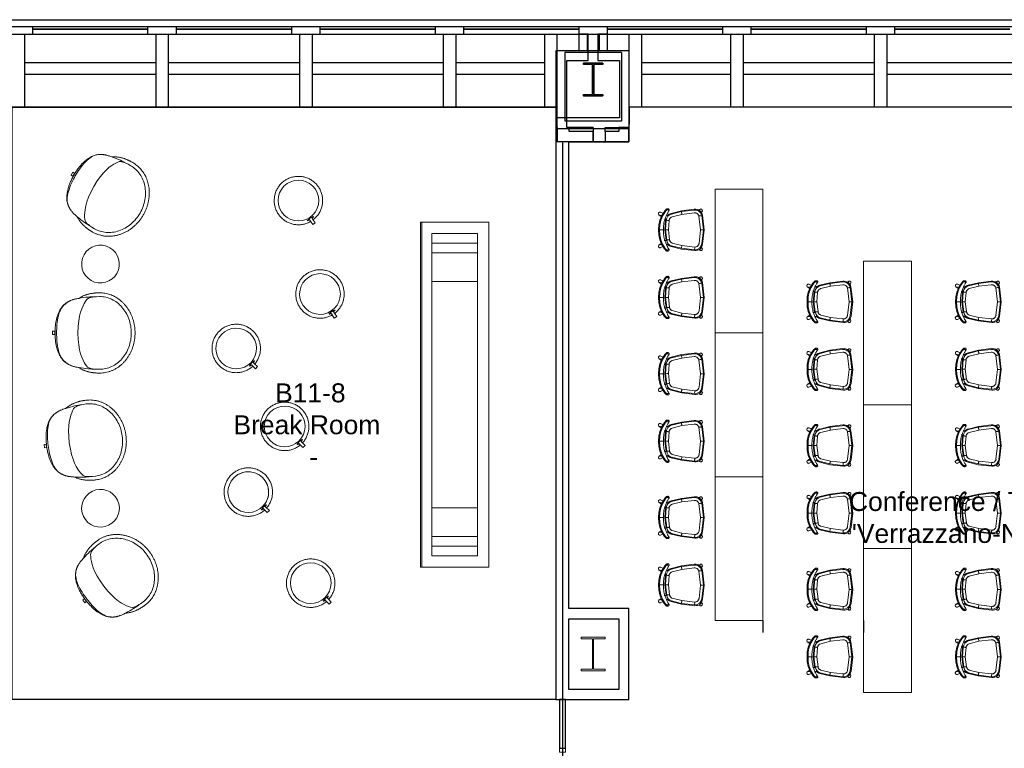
# Model space of a CAD drawing. Header units: inches. Extents: x -1 to 4727, y -3 to 1727.
# Tile 145 of 163: x 3743 to 4154, y 1423 to 1727. Entities that reach past the tile are written whole.
import ezdxf

# ---------------------------------------------------------------- set-up
doc = ezdxf.new("R2010")
doc.units = ezdxf.units.IN
doc.header["$LTSCALE"] = 42
doc.header["$MEASUREMENT"] = 0
doc.layers.get('0').update_dxf_attribs({"linetype": 'CONTINUOUS'})
for name, color, linetype in [('A-GLAZ', 8, 'CONTINUOUS'), ('A-WALL', 7, 'CONTINUOUS'), ('I-DOOR', 9, 'CONTINUOUS'), ('I-FURN', 8, 'CONTINUOUS'), ('I-FURN-CHAR', 9, 'CONTINUOUS'), ('I-FURN-CONF', 9, 'CONTINUOUS'), ('I-GLAZ', 8, 'CONTINUOUS'), ('I-WALL', 8, 'CONTINUOUS'), ('Room Names & IDs', 7, 'CONTINUOUS'), ('S-COLS', 7, 'CONTINUOUS'), ('triGrossAreaLayer', 7, 'CONTINUOUS'), ('triLabelLayer', 7, 'CONTINUOUS'), ('triMeasuredGrossAreaLayer', 7, 'CONTINUOUS'), ('triSpaceLayer', 7, 'CONTINUOUS')]:
    doc.layers.add(name, color=color, linetype=linetype)
doc.styles.add('PDF Helvetica', font='Helvetica.ttf')
doc.styles.get("Standard").update_dxf_attribs({"font": 'romans.shx'})

# ---------------------------------------------------------------- blocks, each defined once
blk = doc.blocks.new('Stool - Pouf - Hightower - Kona - Round - light blue neon-2716318-FURNITURE PLAN - FLOOR 09 - EAST')
at = {"lineweight": 9}
for p, q in [((8.8, 1.38), (8.8, 0.13)), ((8.8, 1.38), (9.97, 1.38)), ((9.97, 0.13), (8.8, 0.13)), ((9.11, 2.25), (9.06, 2.25)), ((9.97, 1.38), (11.65, 1.38)), ((11.65, 0.13), (9.97, 0.13)), ((11.65, 0.13), (11.65, 1.38)), ((9.06, -0.75), (9.11, -0.75))]:
    blk.add_line(p, q, dxfattribs=at)
at = {"lineweight": 9, "flags": 128}
for points in [[(10.09, 1.38), (10.08, 1.56), (10.04, 1.96), (9.99, 2.36), (9.91, 2.76), (9.83, 3.16), (9.72, 3.55), (9.6, 3.93), (9.47, 4.32), (9.32, 4.69), (9.15, 5.06), (8.97, 5.42), (8.78, 5.78), (8.57, 6.13), (8.35, 6.46), (8.11, 6.79), (7.87, 7.11), (7.61, 7.42), (7.33, 7.72), (7.05, 8.01), (6.75, 8.29), (6.45, 8.55), (6.13, 8.8), (5.8, 9.04), (5.47, 9.26), (5.12, 9.48), (4.77, 9.67), (4.41, 9.86), (4.04, 10.03), (3.67, 10.18), (3.29, 10.32), (2.9, 10.44), (2.51, 10.55), (2.12, 10.64), (1.72, 10.72), (1.32, 10.78), (0.92, 10.83), (0.51, 10.86), (0.11, 10.87), (-0.3, 10.86), (-0.7, 10.84), (-1.1, 10.81), (-1.5, 10.76), (-1.9, 10.69), (-2.3, 10.6), (-2.69, 10.5), (-3.08, 10.39), (-3.46, 10.26), (-3.84, 10.11), (-4.21, 9.95), (-4.57, 9.78), (-4.93, 9.59), (-5.28, 9.38), (-5.62, 9.16), (-5.95, 8.93), (-6.28, 8.69), (-6.59, 8.43), (-6.89, 8.16), (-7.18, 7.88), (-7.46, 7.59), (-7.73, 7.28), (-7.98, 6.97), (-8.22, 6.64), (-8.45, 6.31), (-8.67, 5.97), (-8.87, 5.62), (-9.06, 5.26), (-9.23, 4.89), (-9.39, 4.52), (-9.53, 4.14), (-9.66, 3.76), (-9.77, 3.37), (-9.87, 2.98), (-9.95, 2.58), (-10.01, 2.18), (-10.06, 1.78), (-10.1, 1.38), (-10.11, 0.97), (-10.12, 0.75)], [(-10.12, 0.75), (-10.11, 0.35), (-10.08, -0.06), (-10.04, -0.46), (-9.99, -0.86), (-9.91, -1.26), (-9.83, -1.65), (-9.72, -2.04), (-9.6, -2.43), (-9.47, -2.81), (-9.32, -3.19), (-9.15, -3.56), (-8.97, -3.92), (-8.78, -4.27), (-8.57, -4.62), (-8.35, -4.96), (-8.11, -5.29), (-7.87, -5.61), (-7.61, -5.92), (-7.33, -6.22), (-7.05, -6.5), (-6.75, -6.78), (-6.45, -7.04), (-6.13, -7.3), (-5.8, -7.53), (-5.47, -7.76), (-5.12, -7.97), (-4.77, -8.17), (-4.41, -8.35), (-4.04, -8.52), (-3.67, -8.68), (-3.29, -8.82), (-2.9, -8.94), (-2.51, -9.05), (-2.12, -9.14), (-1.72, -9.22), (-1.32, -9.28), (-0.92, -9.32), (-0.51, -9.35), (-0.11, -9.36), (0.3, -9.36), (0.7, -9.34), (1.1, -9.3), (1.5, -9.25), (1.9, -9.18), (2.3, -9.1), (2.69, -9), (3.08, -8.88), (3.46, -8.75), (3.84, -8.61), (4.21, -8.45), (4.57, -8.27), (4.93, -8.08), (5.28, -7.88), (5.62, -7.66), (5.95, -7.43), (6.28, -7.18), (6.59, -6.92), (6.89, -6.65), (7.18, -6.37), (7.46, -6.08), (7.73, -5.78), (7.98, -5.46), (8.22, -5.14), (8.45, -4.8), (8.67, -4.46), (8.87, -4.11), (9.06, -3.75), (9.23, -3.39), (9.39, -3.01), (9.53, -2.64), (9.66, -2.25), (9.77, -1.86), (9.87, -1.47), (9.95, -1.07), (10.01, -0.68), (10.06, -0.27), (10.1, 0.13)], [(8.91, 1.38), (8.93, 1.6), (8.95, 1.88), (8.98, 2.08), (9.02, 2.21), (9.06, 2.25)], [(9.06, -0.75), (9.02, -0.7), (8.98, -0.58), (8.95, -0.37), (8.93, -0.1), (8.91, 0.12)]]:
    blk.add_lwpolyline(points, dxfattribs=at)
at = {"lineweight": 9}
for start, end in [(0, 180), (360, 180), (180, 360), (180, 360)]:
    blk.add_arc((0, 0.75), 8.5, start, end, dxfattribs=at)
for start_param, end_param in [(0, 1.137655), (2.003938, 3.141593), (5.14553, 6.283185), (3.141593, 4.279248)]:
    blk.add_ellipse((9.11, 0.75), major_axis=(0, 1.5), ratio=0.108931, start_param=start_param, end_param=end_param, dxfattribs=at)
blk = doc.blocks.new('Knoll_Studio_Platner_Tables_Side - Table-2144196-FURNITURE PLAN - FLOOR 09 - EAST')
at = {"lineweight": 9}
for start, end in [(90, 270), (270, 90)]:
    blk.add_arc((0, 0), 7.88, start, end, dxfattribs=at)
blk = doc.blocks.new('Bernhardt_Design-Chair-Lounge-Mitt - 5720-2144713-FURNITURE PLAN - FLOOR 09 - EAST')
at = {"lineweight": 9}
for p, q in [((-0.69, -17.66), (-0.69, -16.65)), ((0.69, -16.8), (-0.69, -16.8)), ((0.69, -17.66), (-0.69, -17.66)), ((0.69, -16.65), (0.69, -17.66))]:
    blk.add_line(p, q, dxfattribs=at)
blk.add_arc((0, 10.14), 26.8, 268.53, 271.47, dxfattribs=at)
for points, knots in [([(-16.75, 2), (-16.75, 2.36), (-16.72, 3.07), (-16.59, 4.13), (-16.37, 5.18), (-16.07, 6.22), (-15.68, 7.22), (-15.29, 8.04), (-14.93, 8.69), (-14.56, 9.31), (-14.03, 10.07), (-13.45, 10.8), (-12.95, 11.36), (-12.43, 11.9), (-11.73, 12.55), (-10.84, 13.26), (-10.04, 13.82), (-9.38, 14.23), (-8.7, 14.61), (-7.82, 15.06), (-6.89, 15.45), (-6.09, 15.74), (-5.44, 15.95), (-4.78, 16.14), (-4.11, 16.3), (-3.44, 16.44), (-2.76, 16.55), (-2.07, 16.64), (-1.38, 16.7), (-0.69, 16.74), (0, 16.75), (0.69, 16.74), (1.38, 16.7), (2.07, 16.64), (2.76, 16.55), (3.44, 16.44), (4.11, 16.3), (4.78, 16.14), (5.44, 15.95), (6.09, 15.74), (6.73, 15.51), (7.36, 15.26), (7.97, 14.98), (8.58, 14.67), (9.16, 14.35), (9.73, 14.01), (10.29, 13.64), (10.83, 13.26), (11.35, 12.86), (11.85, 12.43), (12.33, 11.99), (12.79, 11.53), (13.22, 11.06), (13.63, 10.57), (14.03, 10.07), (14.39, 9.55), (14.74, 9.02), (15.05, 8.48), (15.34, 7.93), (15.61, 7.36), (15.85, 6.79), (16.06, 6.21), (16.3, 5.43), (16.54, 4.43), (16.71, 3.23), (16.75, 2.41), (16.75, 2)], [-1, -1, -1, -1, -0.976974, -0.953947, -0.930921, -0.907895, -0.884868, -0.861842, -0.850329, -0.838816, -0.815789, -0.792763, -0.78125, -0.769737, -0.746711, -0.723684, -0.700658, -0.689145, -0.677632, -0.654605, -0.631579, -0.618421, -0.605263, -0.592105, -0.578947, -0.565789, -0.552632, -0.539474, -0.526316, -0.513158, -0.5, -0.486842, -0.473684, -0.460526, -0.447368, -0.434211, -0.421053, -0.407895, -0.394737, -0.381579, -0.368421, -0.355263, -0.342105, -0.328947, -0.315789, -0.302632, -0.289474, -0.276316, -0.263158, -0.25, -0.236842, -0.223684, -0.210526, -0.197368, -0.184211, -0.171053, -0.157895, -0.144737, -0.131579, -0.118421, -0.105263, -0.092105, -0.078947, -0.052632, -0.026316, 0, 0, 0, 0]), ([(-14.42, -6.78), (-14.63, -6.47), (-14.91, -6.01), (-15.24, -5.38), (-15.47, -4.91), (-15.67, -4.44), (-15.84, -3.96), (-16, -3.48), (-16.14, -3.01), (-16.26, -2.54), (-16.37, -2.07), (-16.45, -1.61), (-16.53, -1.16), (-16.59, -0.72), (-16.64, -0.29), (-16.68, 0.13), (-16.71, 0.54), (-16.73, 0.93), (-16.75, 1.42), (-16.75, 1.78), (-16.75, 2)], [-1, -1, -1, -1, -0.9, -0.85, -0.8, -0.75, -0.7, -0.65, -0.6, -0.55, -0.5, -0.45, -0.4, -0.35, -0.3, -0.25, -0.2, -0.15, -0.1, 0, 0, 0, 0]), ([(-15.18, 2), (-15.17, 0), (-14.73, -2.77), (-13.82, -3.76), (-7.6, -7.1), (0, -7.1)], [0, 0, 0, 0, 0.1710407, 0.4825883, 0.9272258, 0.9272258, 0.9272258, 0.9272258]), ([(15.18, 2), (15.17, 0), (14.73, -2.77), (13.82, -3.76), (7.6, -7.1), (0, -7.1)], [0, 0, 0, 0, 0.1710407, 0.4825883, 0.9272258, 0.9272258, 0.9272258, 0.9272258]), ([(16.75, 2), (16.75, 1.78), (16.75, 1.42), (16.73, 0.93), (16.71, 0.54), (16.68, 0.13), (16.64, -0.29), (16.59, -0.72), (16.53, -1.16), (16.45, -1.61), (16.37, -2.07), (16.26, -2.54), (16.14, -3.01), (16, -3.48), (15.84, -3.96), (15.67, -4.44), (15.47, -4.91), (15.24, -5.38), (14.91, -6.01), (14.63, -6.47), (14.42, -6.78)], [-1, -1, -1, -1, -0.9, -0.85, -0.8, -0.75, -0.7, -0.65, -0.6, -0.55, -0.5, -0.45, -0.4, -0.35, -0.3, -0.25, -0.2, -0.15, -0.1, 0, 0, 0, 0]), ([(0, -16.66), (-0.74, -16.66), (-1.78, -16.63), (-3.02, -16.52), (-3.89, -16.41), (-4.7, -16.27), (-5.46, -16.12), (-6.16, -15.95), (-6.82, -15.76), (-7.42, -15.55), (-8.18, -15.27), (-9.03, -14.89), (-9.92, -14.42), (-10.67, -13.92), (-11.31, -13.38), (-11.88, -12.81), (-12.31, -12.27), (-12.64, -11.8), (-12.85, -11.49), (-13, -11.22), (-13.12, -11.01), (-13.24, -10.79), (-13.35, -10.56), (-13.46, -10.32), (-13.6, -9.99), (-13.73, -9.63), (-13.86, -9.25), (-13.98, -8.84), (-14.13, -8.3), (-14.29, -7.58), (-14.38, -7.05), (-14.42, -6.78)], [-1, -1, -1, -1, -0.933824, -0.900735, -0.867647, -0.834559, -0.801471, -0.768382, -0.735294, -0.702206, -0.669118, -0.602941, -0.536765, -0.470588, -0.411765, -0.352941, -0.294118, -0.264706, -0.235294, -0.220588, -0.205882, -0.191176, -0.176471, -0.161765, -0.147059, -0.117647, -0.102941, -0.088235, -0.058824, -0.029412, 0, 0, 0, 0]), ([(14.42, -6.78), (14.36, -7.19), (14.25, -7.77), (14.09, -8.47), (13.95, -8.95), (13.81, -9.39), (13.67, -9.82), (13.51, -10.2), (13.33, -10.61), (13.16, -10.94), (13, -11.22), (12.85, -11.49), (12.64, -11.8), (12.39, -12.15), (12.14, -12.49), (11.78, -12.91), (11.31, -13.38), (10.69, -13.9), (10, -14.36), (9.23, -14.79), (8.36, -15.19), (7.37, -15.58), (6.25, -15.93), (4.98, -16.23), (3.53, -16.47), (1.89, -16.62), (0.65, -16.66), (0, -16.66)], [-1, -1, -1, -1, -0.955882, -0.933824, -0.911765, -0.889706, -0.867647, -0.845588, -0.823529, -0.794118, -0.779412, -0.764706, -0.735294, -0.705882, -0.676471, -0.647059, -0.588235, -0.529412, -0.470588, -0.411765, -0.352941, -0.294118, -0.235294, -0.176471, -0.117647, -0.058824, 0, 0, 0, 0]), ([(0, -16.02), (-2.08, -16.02), (-7.67, -15.63), (-11.27, -13.76), (-12.61, -11.82)], [0, 0, 0, 0, 0.3261237, 0.6598167, 0.6598167, 0.6598167, 0.6598167]), ([(0, -16.02), (2.08, -16.02), (7.67, -15.63), (11.27, -13.76), (12.61, -11.82)], [0, 0, 0, 0, 0.3261237, 0.6598167, 0.6598167, 0.6598167, 0.6598167])]:
    blk.add_open_spline(points, degree=3, knots=knots, dxfattribs=at)
for points in [[(-15.18, 2), (-15.18, 2.85), (-14.99, 4.55), (-14.14, 7), (-12.76, 9.29), (-10.88, 11.31), (-8.56, 12.98), (-5.91, 14.23), (-3.02, 15), (0, 15.26), (3.02, 15), (5.91, 14.23), (8.56, 12.98), (10.88, 11.31), (12.76, 9.29), (14.14, 7), (14.99, 4.55), (15.18, 2.85), (15.18, 2)], [(-14.42, -6.78), (-14.96, -4.01), (-15.11, -1.58), (-15.11, 0)], [(14.42, -6.78), (14.96, -4.01), (15.11, -1.58), (15.11, 0)]]:
    blk.add_open_spline(points, degree=3, dxfattribs=at)
blk = doc.blocks.new('Bernhardt_Design-Chair-Lounge-Mitt - 5720-1472952-FURNITURE PLAN - FLOOR 09 - EAST')
at = {"lineweight": 9}
for p, q in [((0.69, 17.66), (-0.69, 17.66)), ((-0.69, 17.66), (-0.69, 16.65)), ((0.69, 16.8), (-0.69, 16.8)), ((0.69, 16.65), (0.69, 17.66))]:
    blk.add_line(p, q, dxfattribs=at)
blk.add_arc((0, -10.14), 26.8, 88.53, 91.47, dxfattribs=at)
for points, knots in [([(0, 16.66), (-0.65, 16.66), (-1.89, 16.62), (-3.53, 16.47), (-4.98, 16.23), (-6.25, 15.93), (-7.37, 15.58), (-8.69, 15.06), (-9.66, 14.57), (-10.39, 14.1), (-10.77, 13.83), (-11.12, 13.54), (-11.45, 13.24), (-11.77, 12.91), (-12.07, 12.57), (-12.31, 12.26), (-12.5, 12), (-12.64, 11.8), (-12.78, 11.59), (-12.92, 11.37), (-13.05, 11.14), (-13.18, 10.9), (-13.31, 10.65), (-13.47, 10.29), (-13.67, 9.82), (-13.89, 9.18), (-14.09, 8.47), (-14.27, 7.68), (-14.38, 7.09), (-14.42, 6.78)], [0, 0, 0, 0, 0.058824, 0.117647, 0.176471, 0.235294, 0.294118, 0.352941, 0.470588, 0.503676, 0.536765, 0.569853, 0.602941, 0.636029, 0.669118, 0.702206, 0.71875, 0.735294, 0.751838, 0.768382, 0.784926, 0.801471, 0.818015, 0.834559, 0.867647, 0.900735, 0.933824, 0.966912, 1, 1, 1, 1]), ([(14.42, 6.78), (14.38, 7.05), (14.29, 7.58), (14.13, 8.3), (13.98, 8.84), (13.86, 9.25), (13.73, 9.63), (13.6, 9.99), (13.46, 10.32), (13.35, 10.56), (13.24, 10.79), (13.12, 11.01), (13, 11.22), (12.85, 11.49), (12.64, 11.8), (12.31, 12.27), (11.88, 12.81), (11.31, 13.38), (10.67, 13.92), (9.92, 14.42), (9.03, 14.89), (8.18, 15.27), (7.42, 15.55), (6.82, 15.76), (6.16, 15.95), (5.46, 16.12), (4.7, 16.27), (3.89, 16.41), (3.02, 16.52), (1.78, 16.63), (0.74, 16.66), (0, 16.66)], [0, 0, 0, 0, 0.029412, 0.058824, 0.088235, 0.102941, 0.117647, 0.147059, 0.161765, 0.176471, 0.191176, 0.205882, 0.220588, 0.235294, 0.264706, 0.294118, 0.352941, 0.411765, 0.470588, 0.536765, 0.602941, 0.669118, 0.702206, 0.735294, 0.768382, 0.801471, 0.834559, 0.867647, 0.900735, 0.933824, 1, 1, 1, 1]), ([(0, 16.02), (-2.08, 16.02), (-7.67, 15.63), (-11.27, 13.76), (-12.61, 11.82)], [0, 0, 0, 0, 0.3261237, 0.6598167, 0.6598167, 0.6598167, 0.6598167]), ([(0, 16.02), (2.08, 16.02), (7.67, 15.63), (11.27, 13.76), (12.61, 11.82)], [0, 0, 0, 0, 0.3261237, 0.6598167, 0.6598167, 0.6598167, 0.6598167]), ([(-14.42, 6.78), (-14.63, 6.47), (-14.91, 6.01), (-15.24, 5.38), (-15.47, 4.91), (-15.67, 4.44), (-15.84, 3.96), (-16, 3.48), (-16.14, 3.01), (-16.26, 2.54), (-16.37, 2.07), (-16.45, 1.61), (-16.53, 1.16), (-16.59, 0.72), (-16.64, 0.29), (-16.68, -0.13), (-16.71, -0.54), (-16.73, -0.93), (-16.75, -1.42), (-16.75, -1.78), (-16.75, -2)], [0, 0, 0, 0, 0.1, 0.15, 0.2, 0.25, 0.3, 0.35, 0.4, 0.45, 0.5, 0.55, 0.6, 0.65, 0.7, 0.75, 0.8, 0.85, 0.9, 1, 1, 1, 1]), ([(-15.18, -2), (-15.17, 0), (-14.73, 2.77), (-13.82, 3.76), (-7.6, 7.1), (0, 7.1)], [0, 0, 0, 0, 0.1710407, 0.4825883, 0.9272258, 0.9272258, 0.9272258, 0.9272258]), ([(15.18, -2), (15.17, 0), (14.73, 2.77), (13.82, 3.76), (7.6, 7.1), (0, 7.1)], [0, 0, 0, 0, 0.1710407, 0.4825883, 0.9272258, 0.9272258, 0.9272258, 0.9272258]), ([(16.75, -2), (16.75, -1.78), (16.75, -1.42), (16.73, -0.93), (16.71, -0.54), (16.68, -0.13), (16.64, 0.29), (16.59, 0.72), (16.53, 1.16), (16.45, 1.61), (16.37, 2.07), (16.26, 2.54), (16.14, 3.01), (16, 3.48), (15.84, 3.96), (15.67, 4.44), (15.47, 4.91), (15.24, 5.38), (14.91, 6.01), (14.63, 6.47), (14.42, 6.78)], [0, 0, 0, 0, 0.1, 0.15, 0.2, 0.25, 0.3, 0.35, 0.4, 0.45, 0.5, 0.55, 0.6, 0.65, 0.7, 0.75, 0.8, 0.85, 0.9, 1, 1, 1, 1]), ([(-16.75, -2), (-16.75, -2.41), (-16.71, -3.23), (-16.54, -4.43), (-16.3, -5.43), (-16.06, -6.21), (-15.85, -6.79), (-15.61, -7.36), (-15.34, -7.93), (-15.05, -8.48), (-14.74, -9.02), (-14.39, -9.55), (-14.03, -10.07), (-13.63, -10.57), (-13.22, -11.06), (-12.79, -11.53), (-12.33, -11.99), (-11.85, -12.43), (-11.35, -12.86), (-10.83, -13.26), (-10.29, -13.64), (-9.73, -14.01), (-9.16, -14.35), (-8.58, -14.67), (-7.97, -14.98), (-7.36, -15.26), (-6.73, -15.51), (-6.09, -15.74), (-5.44, -15.95), (-4.78, -16.14), (-4.11, -16.3), (-3.44, -16.44), (-2.76, -16.55), (-2.07, -16.64), (-1.38, -16.7), (-0.69, -16.74), (0, -16.75), (0.69, -16.74), (1.38, -16.7), (2.07, -16.64), (2.76, -16.55), (3.44, -16.44), (4.11, -16.3), (4.78, -16.14), (5.44, -15.95), (6.09, -15.74), (6.89, -15.45), (7.82, -15.06), (8.7, -14.61), (9.38, -14.23), (10.04, -13.82), (10.84, -13.26), (11.73, -12.55), (12.43, -11.9), (12.95, -11.36), (13.45, -10.8), (14.03, -10.07), (14.56, -9.31), (14.93, -8.69), (15.29, -8.04), (15.68, -7.22), (16.07, -6.22), (16.37, -5.18), (16.59, -4.13), (16.72, -3.07), (16.75, -2.36), (16.75, -2)], [0, 0, 0, 0, 0.026316, 0.052632, 0.078947, 0.092105, 0.105263, 0.118421, 0.131579, 0.144737, 0.157895, 0.171053, 0.184211, 0.197368, 0.210526, 0.223684, 0.236842, 0.25, 0.263158, 0.276316, 0.289474, 0.302632, 0.315789, 0.328947, 0.342105, 0.355263, 0.368421, 0.381579, 0.394737, 0.407895, 0.421053, 0.434211, 0.447368, 0.460526, 0.473684, 0.486842, 0.5, 0.513158, 0.526316, 0.539474, 0.552632, 0.565789, 0.578947, 0.592105, 0.605263, 0.618421, 0.631579, 0.654605, 0.677632, 0.689145, 0.700658, 0.723684, 0.746711, 0.769737, 0.78125, 0.792763, 0.815789, 0.838816, 0.850329, 0.861842, 0.884868, 0.907895, 0.930921, 0.953947, 0.976974, 1, 1, 1, 1])]:
    blk.add_open_spline(points, degree=3, knots=knots, dxfattribs=at)
for points in [[(-14.42, 6.78), (-14.96, 4.01), (-15.11, 1.58), (-15.11, 0)], [(14.42, 6.78), (14.96, 4.01), (15.11, 1.58), (15.11, 0)], [(-15.18, -2), (-15.18, -2.85), (-14.99, -4.55), (-14.14, -7), (-12.76, -9.29), (-10.88, -11.31), (-8.56, -12.98), (-5.91, -14.23), (-3.02, -15), (0, -15.26), (3.02, -15), (5.91, -14.23), (8.56, -12.98), (10.88, -11.31), (12.76, -9.29), (14.14, -7), (14.99, -4.55), (15.18, -2.85), (15.18, -2)]]:
    blk.add_open_spline(points, degree=3, dxfattribs=at)
blk = doc.blocks.new('Table - Shuffleboard - Default-3771027-FURNITURE PLAN - FLOOR 09 - EAST')
at = {"lineweight": 9}
for p, q in [((-54.04, 12.97), (89.96, 12.97)), ((-54.04, -15.55), (-54.04, 12.97)), ((-54.04, 12.45), (89.96, 12.45)), ((-54.04, -15.55), (-54.04, 12.45)), ((89.96, 12.97), (89.96, -15.55)), ((89.96, 12.45), (89.96, -15.55)), ((-49.29, 8.22), (-49.29, -10.8)), ((-49.29, 8.22), (85.21, 8.22)), ((-49.29, -10.8), (-49.29, 8.22)), ((-45.29, -10.8), (-45.29, 8.22)), ((-41.29, -10.8), (-41.29, 8.22)), ((-29.29, -10.8), (-29.29, 8.22)), ((65.21, -10.8), (65.21, 8.22)), ((77.21, -10.8), (77.21, 8.22)), ((81.21, -10.8), (81.21, 8.22)), ((85.21, 8.22), (85.21, -10.8)), ((85.21, -10.8), (-49.29, -10.8)), ((89.96, -15.55), (-54.04, -15.55)), ((89.96, -15.55), (-54.04, -15.55))]:
    blk.add_line(p, q, dxfattribs=at)
blk = doc.blocks.new('Rectangular Mullion - IOC - Typical-7565934-FURNITURE PLAN - FLOOR 09 - EAST')
at = {"lineweight": 18}
for p, q in [((-0.78125, 1.25), (0.78125, 1.25)), ((-0.78125, -1.25), (-0.78125, 1.25)), ((0.78125, 1.25), (0.78125, -1.25)), ((0.78125, -1.25), (-0.78125, -1.25))]:
    blk.add_line(p, q, dxfattribs=at)
blk = doc.blocks.new('Bernhardt_Design-Chair-Guest-Queue _1_ - Queue 1037A-V334-FURNITURE PLAN - FLOOR 09 - EAST')
at = {"lineweight": 9}
for p, q in [((-7.42, 8.82), (-6.96, 7.77)), ((-7.41, 8.79), (-6.92, 7.67)), ((-7.39, 8.76), (-7.41, 8.79)), ((-6.92, 7.67), (-7.41, 8.79)), ((-6.32, 9.42), (-5.59, 8.41)), ((-6.32, 9.42), (-6.09, 8.19)), ((0, 9.09), (0, 9.52)), ((0, 7.46), (0, 9.09)), ((5.57, 8.39), (6.32, 9.42)), ((6.08, 8.16), (6.32, 9.42)), ((7.41, 8.79), (6.9, 7.64)), ((6.91, 7.63), (7.41, 8.79)), ((6.96, 7.77), (7.42, 8.82)), ((7.3, 8.57), (7.41, 8.79)), ((7.41, 8.79), (7.39, 8.76)), ((-8.82, 5.92), (-8.82, 5.46)), ((-8.81, 5.81), (-8.8, 6.1)), ((-8.8, 6.1), (-8.8, 5.65)), ((-8.33, 5.09), (-8.33, 6.18)), ((-7.97, 0), (-6.93, 4.2)), ((-6.27, 6.18), (-6.14, 5.88)), ((-6.16, 5.93), (-6.27, 6.18)), ((-6.19, 6.35), (-6.12, 5.84)), ((-6.13, 5.85), (-6.17, 6.22)), ((-6.15, 5.88), (-6.11, 5.8)), ((-6.13, 6.24), (-5.94, 5.7)), ((-4.5, 6.3), (-4.46, 6.87)), ((-4.46, 6.87), (-4.38, 6.71)), ((-4.45, 6.85), (-4.37, 6.7)), ((-4.43, 7.11), (-4.35, 6.61)), ((-4.38, 6.71), (-4.4, 6.89)), ((-4.35, 6.36), (0, 6.9)), ((-4.21, 6.1), (0, 6.62)), ((0.03, 5.43), (-4.1, 4.92)), ((0.03, 5.43), (-4.1, 4.92)), ((0, 6.9), (4.19, 6.58)), ((0, 6.62), (4.05, 6.31)), ((3.95, 5.13), (0.03, 5.43)), ((3.95, 5.13), (0.03, 5.43)), ((4.35, 6.61), (4.43, 7.11)), ((4.37, 6.7), (4.45, 6.85)), ((4.4, 6.89), (4.38, 6.71)), ((4.38, 6.71), (4.46, 6.87)), ((4.46, 6.87), (4.5, 6.3)), ((5.94, 5.7), (6.13, 6.24)), ((6.11, 5.8), (6.15, 5.88)), ((6.12, 5.84), (6.19, 6.35)), ((6.17, 6.22), (6.13, 5.85)), ((6.14, 5.88), (6.27, 6.17)), ((6.27, 6.18), (6.16, 5.93)), ((6.92, 4.21), (7.97, 0)), ((8.33, 5.09), (8.33, 6.18)), ((8.8, 6.05), (8.82, 5.76)), ((8.8, 6.05), (8.8, 5.64)), ((8.83, 5.46), (8.83, 5.86)), ((-7.66, -0.01), (-6.66, 4.05)), ((-5.5, 3.77), (-6.49, -0.22)), ((-5.5, 3.77), (-6.49, -0.22)), ((6.5, -0.23), (5.5, 3.78)), ((6.5, -0.23), (5.5, 3.78)), ((6.65, 4.06), (7.67, -0.01)), ((7.97, 0), (8.64, -5.41)), ((-8.63, -5.67), (-7.97, 0)), ((-8.3, -5.5), (-7.66, -0.01)), ((-6.49, -0.22), (-7.12, -5.61)), ((-6.49, -0.22), (-7.12, -5.61)), ((7.13, -5.4), (6.5, -0.23)), ((7.13, -5.4), (6.5, -0.23)), ((7.67, -0.01), (8.31, -5.25)), ((-8.63, -7.98), (-8.21, -7.37)), ((-8.53, -7.87), (-8.33, -7.71)), ((-8.33, -7.59), (-8.38, -7.65)), ((-7.8, -7.94), (-7.7, -8.02)), ((-7.62, -8.09), (-7.55, -8.61)), ((-6.89, -8.33), (-6.52, -8.17)), ((-5.63, -7.38), (0, -8.03)), ((-5.63, -7.38), (0, -8.03)), ((0, -8.03), (5.81, -7.32)), ((0, -8.03), (5.81, -7.32)), ((6.52, -8.18), (6.9, -8.34)), ((7.55, -8.61), (7.63, -8.05)), ((8.1, -7.18), (7.96, -6.98)), ((8.63, -7.98), (8.2, -7.34)), ((8.2, -7.35), (8.63, -7.98)), ((8.3, -7.55), (8.2, -7.43)), ((8.33, -7.72), (8.53, -7.87)), ((-7.5, -8.42), (-7.55, -8.61)), ((-7.55, -8.61), (-7.18, -8.45)), ((-7.55, -8.61), (-7.38, -8.46)), ((-7.41, -8.54), (-7.55, -8.61)), ((-5.95, -8.9), (0, -9.59)), ((0, -9.23), (-5.76, -8.56)), ((6.02, -8.49), (0, -9.23)), ((6.22, -8.82), (0, -9.59)), ((7.14, -8.44), (7.55, -8.61)), ((7.55, -8.61), (7.27, -8.48)), ((7.41, -8.49), (7.55, -8.61)), ((7.55, -8.61), (7.5, -8.49))]:
    blk.add_line(p, q, dxfattribs=at)
at = {"lineweight": 9, "flags": 128}
for points in [[(-7.75, 7.15), (-6, 8.25), (-4.09, 9.02), (-2.08, 9.45), (-0.03, 9.52)], [(0, 9.09), (-2.06, 9.02), (-4.08, 8.59), (-5.99, 7.8), (-7.75, 6.7)], [(-7.41, 8.79), (-7.41, 9.16), (-7.1, 9.5), (-6.65, 9.6), (-6.32, 9.42)], [(0, 9.52), (2.07, 9.44), (4.08, 9), (6, 8.21), (7.75, 7.1)], [(7.75, 6.69), (6, 7.8), (4.08, 8.58), (2.06, 9.02), (0, 9.09)], [(6.32, 9.42), (6.65, 9.6), (7.1, 9.5), (7.41, 9.16), (7.41, 8.79)], [(-8.8, 6.1), (-8.74, 6.2), (-8.65, 6.32), (-8.52, 6.45), (-8.37, 6.6)], [(-8.33, 6.18), (-8.5, 6.02), (-8.63, 5.87), (-8.74, 5.75), (-8.8, 5.65)], [(-8.8, 5.65), (-8.77, 5.25), (-8.47, 5.05)], [(-8.47, 5.05), (-8.4, 5.07), (-8.33, 5.09)], [(8.3, 6.61), (8.48, 6.44), (8.63, 6.29), (8.74, 6.16), (8.8, 6.05)], [(8.8, 5.64), (8.74, 5.75), (8.64, 5.87), (8.5, 6.02), (8.33, 6.18)], [(8.33, 5.09), (8.41, 5.06), (8.47, 5.05)], [(8.47, 5.05), (8.78, 5.24), (8.8, 5.64)], [(-7.55, -8.61), (-7.87, -8.79), (-8.32, -8.69), (-8.63, -8.35), (-8.63, -7.98)], [(8.63, -7.98), (8.63, -8.35), (8.32, -8.69), (7.87, -8.79), (7.55, -8.61)]]:
    blk.add_lwpolyline(points, dxfattribs=at)
at = {"lineweight": 9}
for centre, radius, start, end in [((-4.15, 3.51), 2.86, 130, 166.0621), ((-4.02, 3.4), 2.71, 93.9026, 166.0621), ((-4.15, 3.51), 2.86, 137.8181, 144.5609), ((-5.18, 6.03), 0.983, 169.2916, 185.9635), ((-5.18, 6.03), 0.983, 169.2916, 185.9635), ((-5.99, 5.94), 0.164, 185.9635, 203.4709), ((-5.14, 5.9), 0.983, 176.5953, 180.7084), ((-5.14, 5.9), 0.983, 176.5953, 180.7084), ((-5.96, 5.86), 0.164, 182.5983, 263.2597), ((-5.96, 5.86), 0.164, 182.5983, 263.2597), ((-5.14, 5.9), 0.983, 168.3099, 175.6603), ((-5.14, 5.9), 0.983, 168.3099, 175.6603), ((-4.02, 3.4), 1.52, 92.8683, 166.0621), ((-4.02, 3.4), 1.52, 138.8885, 148.1625), ((-4.02, 3.4), 1.52, 125.0851, 133.8466), ((-4.02, 3.4), 1.52, 110.7675, 120.0436), ((-4.02, 3.4), 1.52, 107.5071, 110.2402), ((-4.15, 3.51), 2.86, 93.9379, 96.7686), ((-4.64, 6.57), 0.304, 308.0226, 27.7887), ((-4.64, 6.57), 0.304, 308.0226, 27.7887), ((-4.72, 6.72), 0.304, 9.0887, 26.3272), ((-4.72, 6.72), 0.304, 7.6323, 25.2897), ((-4.84, 6.39), 0.567, 34.6712, 46.5162), ((-4.84, 6.39), 0.567, 34.6712, 46.5162), ((-4.02, 3.4), 1.52, 92.8683, 106.4148), ((3.75, 3.34), 1.8, 69.8235, 83.7718), ((3.75, 3.34), 1.8, 14, 83.7718), ((3.75, 3.34), 2.99, 14, 84.196), ((3.87, 3.45), 3.15, 80.6224, 84.2112), ((4.64, 6.57), 0.304, 152.2113, 185.3776), ((4.64, 6.57), 0.304, 152.2113, 185.6132), ((3.75, 3.34), 1.8, 55.8675, 69.8175), ((4.84, 6.39), 0.567, 133.4838, 145.3288), ((4.84, 6.39), 0.567, 133.4838, 145.3288), ((4.72, 6.72), 0.304, 153.6728, 170.9113), ((4.72, 6.72), 0.304, 154.7103, 172.3677), ((3.75, 3.34), 1.8, 41.9115, 55.8631), ((3.75, 3.34), 1.8, 14, 41.9087), ((5.96, 5.86), 0.164, 292.6063, 357.4017), ((5.96, 5.86), 0.164, 292.6063, 357.4017), ((3.87, 3.45), 3.15, 14, 46.8666), ((5.14, 5.9), 0.983, 4.3397, 11.6901), ((5.14, 5.9), 0.983, 4.3397, 11.6901), ((5.14, 5.9), 0.983, 359.2176, 3.4047), ((5.14, 5.9), 0.983, 359.2176, 3.4047), ((5.18, 6.03), 0.983, 354.0365, 10.7084), ((5.18, 6.03), 0.983, 354.0365, 10.7084), ((5.99, 5.94), 0.164, 336.5291, 354.0365), ((3.87, 3.45), 3.15, 35.1527, 41.1293), ((-4.02, 3.4), 1.52, 152.5175, 166.0621), ((-5.61, -5.89), 3.03, 175.8446, 197.7365), ((-5.61, -5.89), 3.03, 175.8446, 263.4122), ((-5.43, -5.71), 2.87, 175.871, 263.4122), ((-5.43, -5.71), 1.69, 176.6224, 191.0866), ((-5.43, -5.71), 1.69, 176.6224, 263.4122), ((-5.43, -5.71), 1.69, 191.0874, 205.5508), ((-5.43, -5.71), 1.69, 205.5523, 220.0151), ((-5.43, -5.71), 1.69, 220.0173, 234.4787), ((-5.43, -5.71), 1.69, 234.4822, 248.9432), ((-5.43, -5.71), 1.69, 248.9472, 263.4122), ((5.38, -5.61), 1.76, 284.0854, 7), ((5.38, -5.61), 1.76, 284.0854, 297.9045), ((5.38, -5.61), 2.95, 282.4743, 324.7371), ((5.38, -5.61), 1.76, 297.9065, 311.7236), ((5.55, -5.79), 3.11, 282.4169, 7), ((5.38, -5.61), 1.76, 311.7269, 325.5427), ((5.38, -5.61), 1.76, 325.5479, 339.3618), ((5.38, -5.61), 1.76, 339.369, 353.1809), ((5.38, -5.61), 1.76, 353.1901, 7), ((5.38, -5.61), 2.95, 325.3019, 7)]:
    blk.add_arc(centre, radius, start, end, dxfattribs=at)
blk.add_ellipse((0.49, -2.15), major_axis=(0, 11.68), ratio=0.999894, start_param=0.042051, end_param=0.045201, dxfattribs=at)
for points in [[(-8.37, 6.6), (-8.31, 6.66), (-8.18, 6.79), (-7.97, 6.98), (-7.82, 7.09), (-7.75, 7.15)], [(-7.75, 6.7), (-7.82, 6.64), (-7.96, 6.53), (-8.15, 6.35), (-8.27, 6.24), (-8.33, 6.18)], [(-8.33, 5.09), (-8.25, 5.12), (-8.08, 5.21), (-7.78, 5.38), (-7.56, 5.51), (-7.44, 5.58)], [(-7.44, 5.58), (-7.29, 5.67), (-6.97, 5.84), (-6.64, 6.01), (-6.48, 6.08)], [(-6.48, 6.08), (-6.25, 6.19), (-5.77, 6.4), (-5.03, 6.69), (-4.27, 6.94), (-3.74, 7.09), (-3.48, 7.16)], [(-3.48, 7.16), (-3.1, 7.24), (-2.34, 7.38), (-1.17, 7.48), (-0.39, 7.48), (0, 7.46)], [(0, 7.46), (0.39, 7.48), (1.17, 7.48), (2.34, 7.37), (3.11, 7.24), (3.49, 7.15)], [(3.49, 7.15), (3.75, 7.09), (4.27, 6.94), (5.04, 6.68), (5.78, 6.4), (6.25, 6.19), (6.49, 6.08)], [(6.49, 6.08), (6.65, 6), (6.98, 5.84), (7.29, 5.66), (7.45, 5.57)], [(7.45, 5.57), (7.56, 5.51), (7.78, 5.38), (8.08, 5.21), (8.25, 5.12), (8.33, 5.09)], [(7.75, 7.1), (7.82, 7.04), (7.95, 6.94), (8.13, 6.78), (8.24, 6.67), (8.3, 6.61)], [(8.33, 6.18), (8.27, 6.24), (8.16, 6.35), (7.96, 6.53), (7.82, 6.64), (7.75, 6.69)]]:
    blk.add_open_spline(points, degree=3, dxfattribs=at)
for points, knots in [([(-4.21, 6.1), (-4.2, 6.05), (-4.19, 5.86), (-4.14, 5.41), (-4.11, 5.09), (-4.1, 4.92)], [0, 0, 0, 0, 0.4, 0.7, 1, 1, 1, 1]), ([(0, 6.62), (0, 6.57), (0.01, 6.38), (0.02, 5.92), (0.03, 5.6), (0.03, 5.43)], [0, 0, 0, 0, 0.4, 0.7, 1, 1, 1, 1]), ([(4.05, 6.31), (4.05, 6.29), (4.04, 6.17), (4.01, 5.86), (3.98, 5.46), (3.96, 5.24), (3.95, 5.13)], [-1, -1, -1, -1, -0.8, -0.4, -0.2, 0, 0, 0, 0]), ([(-7.66, -0.01), (-7.61, -0.02), (-7.42, -0.05), (-6.98, -0.14), (-6.66, -0.19), (-6.49, -0.22)], [0, 0, 0, 0, 0.4, 0.7, 1, 1, 1, 1]), ([(7.67, -0.01), (7.61, -0.02), (7.43, -0.06), (6.98, -0.14), (6.66, -0.2), (6.5, -0.23)], [0, 0, 0, 0, 0.4, 0.7, 1, 1, 1, 1]), ([(-8.3, -5.5), (-8.24, -5.51), (-8.06, -5.53), (-7.61, -5.57), (-7.28, -5.6), (-7.12, -5.61)], [0, 0, 0, 0, 0.4, 0.7, 1, 1, 1, 1]), ([(0, -8.03), (0, -8.15), (0, -8.37), (0, -8.67), (0, -9.01), (0, -9.18), (0, -9.23)], [-1, -1, -1, -1, -0.8, -0.6, -0.4, 0, 0, 0, 0]), ([(6.02, -8.49), (6.01, -8.44), (5.98, -8.25), (5.9, -7.8), (5.84, -7.48), (5.81, -7.32)], [0, 0, 0, 0, 0.4, 0.7, 1, 1, 1, 1])]:
    blk.add_open_spline(points, degree=3, knots=knots, dxfattribs=at)
blk = doc.blocks.new('Community Table - TRAINING TABLE-8172379-FURNITURE PLAN - FLOOR 09 - EAST')
at = {"lineweight": 9}
for p, q in [((10, 30), (-10, 30)), ((-10, 30), (-10, -30)), ((10, -30), (10, 30)), ((-10, -30), (10, -30))]:
    blk.add_line(p, q, dxfattribs=at)
blk = doc.blocks.new('EXT WALL')
at = {"layer": 'A-GLAZ'}
for p, q in [((4215.63, 1304), (4203.63, 1304)), ((4263.63, 1304), (4215.63, 1304)), ((4215.63, 1300.94), (4215.63, 1304)), ((4263.63, 1304), (4263.63, 1300.94)), ((4275.63, 1304), (4263.63, 1304)), ((4323.63, 1304), (4275.63, 1304)), ((4275.63, 1300.94), (4275.63, 1304)), ((4323.63, 1304), (4323.63, 1300.94)), ((4335.63, 1304), (4323.63, 1304)), ((4335.63, 1300.94), (4335.63, 1304)), ((4383.63, 1304), (4335.63, 1304)), ((4383.63, 1304), (4383.63, 1300.94)), ((4395.63, 1304), (4383.63, 1304)), ((4443.63, 1304), (4395.63, 1304)), ((4395.63, 1300.94), (4395.63, 1304)), ((4443.63, 1304), (4443.63, 1300.94)), ((4455.63, 1304), (4443.63, 1304)), ((4503.63, 1304), (4455.63, 1304)), ((4455.63, 1300.94), (4455.63, 1304)), ((4503.63, 1304), (4503.63, 1300.94)), ((4515.63, 1304), (4503.63, 1304)), ((4563.63, 1304), (4515.63, 1304)), ((4515.63, 1300.94), (4515.63, 1304)), ((4563.63, 1304), (4563.63, 1300.94)), ((4575.63, 1304), (4563.63, 1304)), ((4623.63, 1304), (4575.63, 1304)), ((4575.63, 1300.94), (4575.63, 1304)), ((2295.63, 1300.94), (5175.63, 1300.94)), ((4203.63, 1300.94), (4215.63, 1300.94)), ((4263.63, 1303), (4215.63, 1303)), ((4263.63, 1302.81), (4215.63, 1302.81)), ((4263.63, 1300.94), (4275.63, 1300.94)), ((4323.63, 1303), (4275.63, 1303)), ((4323.63, 1302.81), (4275.63, 1302.81)), ((4323.63, 1300.94), (4335.63, 1300.94)), ((4383.63, 1303), (4335.63, 1303)), ((4383.63, 1302.81), (4335.63, 1302.81)), ((4383.63, 1300.94), (4395.63, 1300.94)), ((4443.63, 1303), (4395.63, 1303)), ((4443.63, 1302.81), (4395.63, 1302.81)), ((4443.63, 1300.94), (4455.63, 1300.94)), ((4503.63, 1303), (4455.63, 1303)), ((4503.63, 1302.81), (4455.63, 1302.81)), ((4503.63, 1300.94), (4515.63, 1300.94)), ((4563.63, 1303), (4515.63, 1303)), ((4563.63, 1302.81), (4515.63, 1302.81)), ((4563.63, 1300.94), (4575.63, 1300.94)), ((4623.63, 1303), (4575.63, 1303)), ((4623.63, 1302.81), (4575.63, 1302.81))]:
    blk.add_line(p, q, dxfattribs=at)
blk.add_lwpolyline([(2283.63, -420), (5175.63, -420), (5175.63, -412.75), (5184.38, -412.75), (5184.38, -404), (5191.63, -404), (5191.63, 1288), (5184.38, 1288), (5184.38, 1296.75), (5175.63, 1296.75), (5175.63, 1304), (2283.63, 1304)], dxfattribs=at)
at = {"layer": 'A-WALL'}
for p, q in [((4212.26, 1300.94), (4212.26, 1270.44)), ((4267.01, 1300.94), (4267.01, 1270.44)), ((4272.26, 1300.94), (4272.26, 1270.44)), ((4327.01, 1300.94), (4327.01, 1270.44)), ((4332.26, 1300.94), (4332.26, 1270.44)), ((4387.01, 1300.94), (4387.01, 1270.44)), ((4392.26, 1300.94), (4392.26, 1270.44)), ((4429.38, 1300.94), (4429.38, 1270.44)), ((4434.63, 1261.44), (4434.63, 1300.94)), ((4447.13, 1300.94), (4447.13, 1293.94)), ((4452.13, 1300.94), (4452.13, 1293.94)), ((4464.63, 1261.44), (4464.63, 1300.94)), ((4469.88, 1300.94), (4469.88, 1270.44)), ((4507.01, 1300.94), (4507.01, 1270.44)), ((4512.26, 1300.94), (4512.26, 1270.44)), ((4567.01, 1300.94), (4567.01, 1270.44)), ((4572.26, 1300.94), (4572.26, 1270.44)), ((4464.63, 1293.94), (4434.63, 1293.94)), ((4437.76, 1293.31), (4437.76, 1264.56)), ((4461.51, 1293.31), (4437.76, 1293.31)), ((4461.51, 1293.31), (4461.51, 1264.56)), ((4267.01, 1289), (4212.26, 1289)), ((4327.01, 1289), (4272.26, 1289)), ((4387.01, 1289), (4332.26, 1289)), ((4429.38, 1289), (4392.26, 1289)), ((4507.01, 1289), (4469.88, 1289)), ((4567.01, 1289), (4512.26, 1289)), ((4627.01, 1289), (4572.26, 1289)), ((4267.01, 1284), (4212.26, 1284)), ((4327.01, 1284), (4272.26, 1284)), ((4387.01, 1284), (4332.26, 1284)), ((4429.38, 1284), (4392.26, 1284)), ((4507.01, 1284), (4469.88, 1284)), ((4567.01, 1284), (4512.26, 1284)), ((4627.01, 1284), (4572.26, 1284)), ((4434.63, 1270.44), (4104.63, 1270.44)), ((4794.63, 1270.44), (4464.63, 1270.44)), ((4461.51, 1264.56), (4437.76, 1264.56)), ((4464.63, 1261.44), (4434.63, 1261.44))]:
    blk.add_line(p, q, dxfattribs=at)
blk = doc.blocks.new('W-Wide Flange-Column - W12X50-2731372-FURNITURE PLAN - FLOOR 09 - EAST')
at = {"lineweight": 18}
for p, q in [((5, 7), (-5, 7)), ((-5, 7), (-5, 6.29)), ((-5, 6.29), (-0.22, 6.29)), ((-0.22, 6.29), (-0.22, -6.29)), ((0.22, -6.29), (0.22, 6.29)), ((0.22, 6.29), (5, 6.29)), ((5, 6.29), (5, 7)), ((-0.22, -6.29), (-5, -6.29)), ((-5, -6.29), (-5, -7)), ((-5, -7), (5, -7)), ((5, -6.29), (0.22, -6.29)), ((5, -7), (5, -6.29))]:
    blk.add_line(p, q, dxfattribs=at)
blk = doc.blocks.new('W-Wide Flange-Column - W14X75-2731376-FURNITURE PLAN - FLOOR 09 - EAST')
at = {"lineweight": 18}
for p, q in [((4, 7), (-4, 7)), ((-4, 7), (-4, 6.29)), ((-4, 6.29), (-0.22, 6.29)), ((-0.22, 6.29), (-0.22, -6.29)), ((0.22, -6.29), (0.22, 6.29)), ((0.22, 6.29), (4, 6.29)), ((4, 6.29), (4, 7)), ((-0.22, -6.29), (-4, -6.29)), ((-4, -6.29), (-4, -7)), ((-4, -7), (4, -7)), ((4, -6.29), (0.22, -6.29)), ((4, -7), (4, -6.29))]:
    blk.add_line(p, q, dxfattribs=at)
blk = doc.blocks.new('columns')
at = {"layer": 'S-COLS'}
for p, q in [((4445.63, 1288.83), (4453.63, 1288.83)), ((4445.63, 1288.3), (4445.63, 1288.83)), ((4449.37, 1288.3), (4445.63, 1288.3)), ((4449.37, 1275.7), (4449.37, 1288.3)), ((4449.9, 1288.3), (4449.9, 1275.7)), ((4453.63, 1288.3), (4449.9, 1288.3)), ((4453.63, 1288.83), (4453.63, 1288.3)), ((4445.63, 1275.7), (4449.37, 1275.7)), ((4445.63, 1275.17), (4445.63, 1275.7)), ((4453.63, 1275.17), (4445.63, 1275.17)), ((4449.9, 1275.7), (4453.63, 1275.7)), ((4453.63, 1275.7), (4453.63, 1275.17))]:
    blk.add_line(p, q, dxfattribs=at)
for name, p in [('W-Wide Flange-Column - W14X75-2731376-FURNITURE PLAN - FLOOR 09 - EAST', (4449.62, 1282)), ('W-Wide Flange-Column - W12X50-2731372-FURNITURE PLAN - FLOOR 09 - EAST', (4449.63, 1042.19))]:
    blk.add_blockref(name, p, dxfattribs=at)

msp = doc.modelspace()

# ---------------------------------------------------------------- linework, layer by layer
at = {"layer": 'I-FURN-CONF'}
for p, q in [((4052.94, 1476.19), (4052.94, 1471.19)), ((4094.94, 1476.19), (4094.94, 1471.19))]:
    msp.add_line(p, q, dxfattribs=at)
at = {"layer": 'I-GLAZ'}
msp.add_lwpolyline([(3970.5, 1443.19), (3968, 1443.19), (3968, 1422.84), (3970.5, 1422.84)], close=True, dxfattribs=at)
at = {"layer": 'I-WALL'}
for p, q in [((3980, 1720.94), (3976, 1720.94)), ((3976, 1720.94), (3976, 1713.94)), ((3980, 1709.94), (3980, 1720.94)), ((3988, 1720.94), (3984, 1720.94)), ((3984, 1720.94), (3984, 1709.94)), ((3988, 1713.94), (3988, 1720.94)), ((3966.37, 1713.94), (3966.37, 1496.19)), ((3967, 1713.94), (3966.37, 1713.94)), ((3976, 1713.94), (3967, 1713.94)), ((3967, 1686), (3967, 1713.94)), ((3997, 1713.94), (3988, 1713.94)), ((3997, 1682), (3997, 1713.94)), ((3971, 1682), (3971, 1709.94)), ((3971, 1709.94), (3980, 1709.94)), ((3984, 1709.94), (3993, 1709.94)), ((3993, 1709.94), (3993, 1686)), ((3993, 1686), (3967, 1686)), ((3967, 1682), (3967, 1676)), ((3982, 1682), (3971, 1682)), ((3972, 1680.25), (3972, 1682)), ((3982, 1682), (3982, 1676)), ((3987, 1682), (3997, 1682)), ((3987, 1680.25), (3987, 1682)), ((3996.94, 1682), (3992.69, 1682)), ((3992.69, 1682), (3992.69, 1680.25)), ((3996.94, 1676), (3996.94, 1682)), ((3982, 1680.25), (3972, 1680.25)), ((3982, 1676), (3982, 1680.25)), ((3992.69, 1680.25), (3987, 1680.25)), ((3987, 1680.25), (3987, 1676)), ((3971.87, 1676), (3966.37, 1676)), ((3971.87, 1481.19), (3971.87, 1676)), ((3971.87, 1676), (3972, 1676)), ((3972, 1676), (3982, 1676)), ((3982, 1676), (3987, 1676)), ((3987, 1676), (3996.94, 1676)), ((3966.37, 1491.19), (3966.37, 1443.19)), ((3996.94, 1481.19), (3971.87, 1481.19)), ((3996.94, 1443.19), (3996.94, 1481.19)), ((3971.87, 1476.94), (3992.69, 1476.94)), ((3971.87, 1447.44), (3971.87, 1476.94)), ((3992.69, 1476.94), (3992.69, 1447.44)), ((3992.69, 1447.44), (3971.87, 1447.44)), ((3966.37, 1443.19), (3996.94, 1443.19))]:
    msp.add_line(p, q, dxfattribs=at)
at = {"layer": 'triGrossAreaLayer'}
msp.add_lwpolyline([(1822, 1726.94), (4702, 1726.94), (4702, 1702), (4726.94, 1702), (4726.94, 22), (4702, 22), (4702, -2.94), (3810.86, -2.94), (1822, -2.94)], dxfattribs=at)
at = {"layer": 'triMeasuredGrossAreaLayer'}
msp.add_lwpolyline([(1828, 1720.94), (4696, 1720.94), (4696, 1696), (4720.94, 1696), (4720.94, 28)], dxfattribs=at)
at = {"layer": 'triSpaceLayer'}
for points in [[(3739.38, 1690.44), (3966.37, 1690.44), (3966.37, 1443.19), (3739.38, 1443.19)], [(4324.38, 1681.44), (4327, 1681.44), (4327, 1690.44), (3997, 1690.44), (3996.94, 1676), (3969.16, 1676), (3969.16, 1377.08), (4340.75, 1377.08), (4340.75, 1448.69), (4324.38, 1448.69)]]:
    msp.add_lwpolyline(points, close=True, dxfattribs=at)

# ---------------------------------------------------------------- block references
at = {"layer": 'A-WALL'}
msp.add_blockref('EXT WALL', (-467.63, 420), dxfattribs=at)
at = {"layer": 'I-DOOR', "lineweight": 9, "xscale": -1, "rotation": 90}
msp.add_blockref('Rectangular Mullion - IOC - Typical-7565934-FURNITURE PLAN - FLOOR 09 - EAST', (3969.25, 1422.06), dxfattribs=at)
at = {"layer": 'I-FURN'}
for name, p, rotation in [('Stool - Pouf - Hightower - Kona - Round - light blue neon-2716318-FURNITURE PLAN - FLOOR 09 - EAST', (3858.34, 1651.03), 303.7875184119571), ('Table - Shuffleboard - Default-3771027-FURNITURE PLAN - FLOOR 09 - EAST', (3922.87, 1552.48), 89.99999999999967), ('Knoll_Studio_Platner_Tables_Side - Table-2144196-FURNITURE PLAN - FLOOR 09 - EAST', (3776.31, 1624.94), 341.7875184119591), ('Stool - Pouf - Hightower - Kona - Round - light blue neon-2716318-FURNITURE PLAN - FLOOR 09 - EAST', (3867.34, 1612.03), 303.7875184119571), ('Stool - Pouf - Hightower - Kona - Round - light blue neon-2716318-FURNITURE PLAN - FLOOR 09 - EAST', (3832.48, 1589.18), 316.5857656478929), ('Stool - Pouf - Hightower - Kona - Round - light blue neon-2716318-FURNITURE PLAN - FLOOR 09 - EAST', (3852.68, 1556.66), 313.8787690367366), ('Stool - Pouf - Hightower - Kona - Round - light blue neon-2716318-FURNITURE PLAN - FLOOR 09 - EAST', (3837.51, 1529.22), 315.7681257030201), ('Stool - Pouf - Hightower - Kona - Round - light blue neon-2716318-FURNITURE PLAN - FLOOR 09 - EAST', (3863.55, 1491.24), 314.2174648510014)]:
    msp.add_blockref(name, p, dxfattribs=dict(at, rotation=rotation))
at = {"layer": 'I-FURN', "xscale": -1, "rotation": 205.5683655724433}
msp.add_blockref('Knoll_Studio_Platner_Tables_Side - Table-2144196-FURNITURE PLAN - FLOOR 09 - EAST', (3776.31, 1523.03), dxfattribs=at)
at = {"layer": 'I-FURN-CHAR'}
for name, p, rotation in [('Bernhardt_Design-Chair-Lounge-Mitt - 5720-1472952-FURNITURE PLAN - FLOOR 09 - EAST', (3779.68, 1653.81), 59.999999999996), ('Bernhardt_Design-Chair-Lounge-Mitt - 5720-2144713-FURNITURE PLAN - FLOOR 09 - EAST', (3774, 1596.19), 270.0000000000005)]:
    msp.add_blockref(name, p, dxfattribs=dict(at, rotation=rotation))
at = {"layer": 'I-FURN-CHAR', "xscale": -1}
for name, p, rotation in [('Bernhardt_Design-Chair-Lounge-Mitt - 5720-2144713-FURNITURE PLAN - FLOOR 09 - EAST', (3770.34, 1551.24), 277.3558839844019), ('Bernhardt_Design-Chair-Lounge-Mitt - 5720-1472952-FURNITURE PLAN - FLOOR 09 - EAST', (3783.35, 1494.83), 127.3558839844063)]:
    msp.add_blockref(name, p, dxfattribs=dict(at, rotation=rotation))
at = {"layer": 'I-FURN-CONF'}
for p in [(4042.94, 1626.19), (4104.94, 1596.19), (4042.94, 1566.19), (4104.94, 1536.19), (4042.94, 1506.19), (4104.94, 1476.19)]:
    msp.add_blockref('Community Table - TRAINING TABLE-8172379-FURNITURE PLAN - FLOOR 09 - EAST', p, dxfattribs=at)
at = {"layer": 'I-FURN-CONF', "rotation": 89.9506990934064}
for p in [(4018.85, 1639.18), (4018.85, 1611), (4080.85, 1609.18), (4142.85, 1609.18), (4018.85, 1579.18), (4080.85, 1581), (4142.85, 1581), (4018.85, 1551), (4080.85, 1549.18), (4142.85, 1549.18), (4080.85, 1521), (4142.85, 1521), (4018.85, 1519.18), (4018.85, 1491), (4080.85, 1489.18), (4142.85, 1489.18), (4080.85, 1461), (4142.85, 1461)]:
    msp.add_blockref('Bernhardt_Design-Chair-Guest-Queue _1_ - Queue 1037A-V334-FURNITURE PLAN - FLOOR 09 - EAST', p, dxfattribs=at)
at = {"layer": 'S-COLS'}
msp.add_blockref('columns', (-467.63, 420), dxfattribs=at)

# ---------------------------------------------------------------- texts
at = {"layer": 'Room Names & IDs', "attachment_point": 4, "style": 'PDF Helvetica'}
for s, insert, char_height in [('B11-8', (3849.21, 1571.14), 7.902), ('Break Room', (3831.82, 1557.81), 7.902), ('-', (3863.48, 1544.48), 7.9), ('Conference / Training Center', (4088.83, 1524.65), 7.9024), ("'Verrazzano-Narrows Bridge'", (4090.04, 1511.32), 7.9024)]:
    msp.add_mtext(s, dxfattribs=dict(at, insert=insert, char_height=char_height))
at = {"layer": 'triLabelLayer', "color": 7, "insert": (3852.88, 1566.81), "char_height": 10, "attachment_point": 5}
msp.add_mtext('{\\fSansSerif;\\H0.01;}', dxfattribs=at)

doc.saveas('drawing.dxf')
